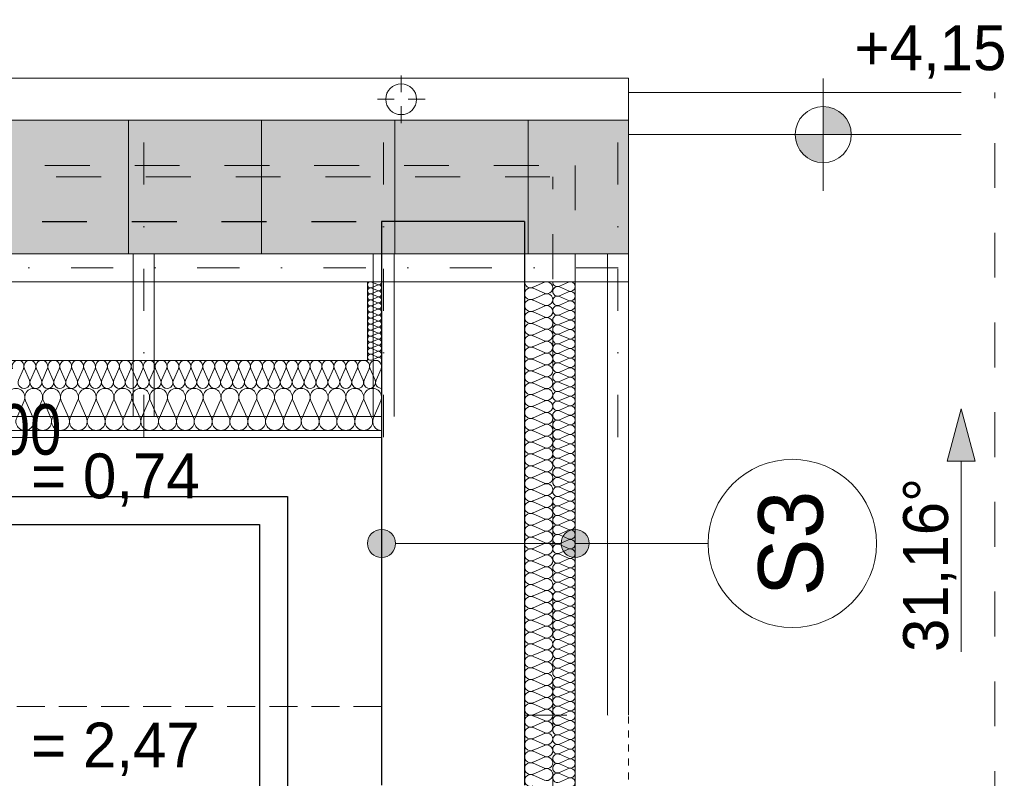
# Model space of a CAD drawing. Extents: x -440864 to -355682, y 13652 to 155872.
# Tile 163 of 179: x -416495 to -412985, y 103269 to 105975. Entities that reach past the tile are written whole.
import ezdxf
from ezdxf.lldxf.tags import DXFTag

# ---------------------------------------------------------------- set-up
doc = ezdxf.new("R2010")
doc.units = 0
doc.header["$MEASUREMENT"] = 0
for name, pattern in [('Dot & Dashed', [450, 150, -150, 0, -150]), ('Hidden Line', [50, 25, -25]), ('Krawędzie ukryte', [150, 100, -50]), ('Przerywana', [320, 160, -160])]:
    doc.linetypes.add(name, pattern=pattern)
for name, color, linetype in [('#podkład', 252, 'Continuous'), ('Arch ocieplenie', 252, 'Continuous'), ('Arch opisy', 252, 'Continuous'), ('INWENT DACH', 252, 'Continuous'), ('Inwent Izolacje', 252, 'Continuous'), ('INWENT RZĘDNE', 252, 'Continuous'), ('IS_Powrót', 5, 'DASH'), ('IS_Text_Armatury_Therm', 7, 'Continuous'), ('IS_Zasilanie', 1, 'SOLID')]:
    doc.layers.add(name, color=color, linetype=linetype)
for name, color, linetype, lineweight in [('0_Nr_Pióra__21', 252, 'Continuous', 9), ('Arch dachowki_Nr_Pióra__81', 252, 'Continuous', 9), ('Arch ocieplenie_Nr_Pióra__44', 252, 'Continuous', 13), ('Arch opisy_Nr_Pióra__1', 252, 'Continuous', 25), ('Arch opisy_Nr_Pióra__21', 252, 'Continuous', 9), ('Arch wykończenie_Nr_Pióra__3', 252, 'Continuous', 18), ('Arch wykończenie_Nr_Pióra__4', 252, 'Continuous', 13), ('arch wypelnienia_Nr_Pióra__2', 252, 'Continuous', 13), ('INWENT DACH_Nr_Pióra__21', 252, 'Continuous', 9), ('Inwent Izolacje_Nr_Pióra__44', 252, 'Continuous', 13), ('INWENT KONST. DREWNIANA_Nr_Pióra__2', 252, 'Continuous', 13), ('INWENT KONST. DREWNIANA_Nr_Pióra__21', 252, 'Continuous', 9), ('INWENT OPISY_Nr_Pióra__21', 252, 'Continuous', 9), ('INWENT RURY SPUSTOWE_Nr_Pióra__21', 252, 'Continuous', 9), ('INWENT RZĘDNE_Nr_Pióra__21', 252, 'Continuous', 9), ('INWENT WYMIARY_Nr_Pióra__21', 252, 'Continuous', 9), ('INWENT.ŚCIANY_Nr_Pióra__1', 252, 'Continuous', 25), ('INWENT.ŚCIANY_Nr_Pióra__2', 252, 'Continuous', 13), ('INWENT.ŚCIANY_Nr_Pióra__21', 252, 'Continuous', 9), ('Istniejące stropy_Nr_Pióra__5', 252, 'Continuous', 13)]:
    doc.layers.add(name, color=color, linetype=linetype, lineweight=lineweight)
doc.styles.add('GENERATED_STYLE_2', font='txt')
doc.styles.add('GENERATED_STYLE_5', font='txt')
doc.styles.get("Standard").update_dxf_attribs({"font": 'arial.ttf', "width": 0.8, "bigfont": 'BIGFONT.SHX'})
tags = doc.linetypes.add('DASH', pattern=[15, 10, -5]).pattern_tags.tags
tags[6:7] = [DXFTag(74, 4), DXFTag(75, 0), DXFTag(340, '0'), DXFTag(46, 0.0), DXFTag(50, 0.0), DXFTag(44, 0.0), DXFTag(45, 0.0)]
tags[4:5] = [DXFTag(74, 4), DXFTag(75, 0), DXFTag(340, '0'), DXFTag(46, 0.0), DXFTag(50, 0.0), DXFTag(44, 0.0), DXFTag(45, 0.0)]
tags = doc.linetypes.add('SOLID', pattern=[10, 10, 0]).pattern_tags.tags
tags[6:7] = [DXFTag(74, 4), DXFTag(75, 0), DXFTag(340, '0'), DXFTag(46, 0.0), DXFTag(50, 0.0), DXFTag(44, 0.0), DXFTag(45, 0.0)]
tags[4:5] = [DXFTag(74, 4), DXFTag(75, 0), DXFTag(340, '0'), DXFTag(46, 0.0), DXFTag(50, 0.0), DXFTag(44, 0.0), DXFTag(45, 0.0)]

# ---------------------------------------------------------------- blocks, each defined once
blk = doc.blocks.new('Izolacja cieplna 14_215', base_point=(-414694.9, 106877.6))
at = {"layer": 'Arch ocieplenie_Nr_Pióra__44', "linetype": 'Continuous'}
for p, q in [((-414624.7, 106875.8), (-414665.1, 106858.2)), ((-414665.1, 106854.7), (-414624.7, 106837)), ((-414624.7, 106833.5), (-414665.1, 106815.9)), ((-414665.1, 106812.3), (-414624.7, 106794.7)), ((-414624.7, 106791.1), (-414665.1, 106773.5)), ((-414665.1, 106770), (-414624.7, 106752.3)), ((-414624.7, 106748.8), (-414665.1, 106731.2)), ((-414665.1, 106727.6), (-414624.7, 106710)), ((-414624.7, 106706.4), (-414665.1, 106688.8)), ((-414665.1, 106685.3), (-414624.7, 106667.7)), ((-414624.7, 106664.1), (-414665.1, 106646.5)), ((-414665.1, 106642.9), (-414624.7, 106625.3)), ((-414624.7, 106621.8), (-414665.1, 106604.1)), ((-414665.1, 106600.6), (-414624.7, 106583)), ((-414624.7, 106579.4), (-414665.1, 106561.8)), ((-414665.1, 106558.2), (-414624.7, 106540.6)), ((-414624.7, 106537.1), (-414665.1, 106519.4)), ((-414665.1, 106515.9), (-414624.7, 106498.3)), ((-414624.7, 106494.7), (-414665.1, 106477.1)), ((-414665.1, 106473.5), (-414624.7, 106455.9)), ((-414624.7, 106452.4), (-414665.1, 106434.7)), ((-414665.1, 106431.2), (-414624.7, 106413.6)), ((-414624.7, 106410), (-414665.1, 106392.4)), ((-414665.1, 106388.8), (-414624.7, 106371.2)), ((-414624.7, 106367.7), (-414665.1, 106350.1)), ((-414665.1, 106346.5), (-414624.7, 106328.9)), ((-414624.7, 106325.3), (-414665.1, 106307.7)), ((-414665.1, 106304.1), (-414624.7, 106286.5)), ((-414624.7, 106283), (-414665.1, 106265.4)), ((-414665.1, 106261.8), (-414624.7, 106244.2)), ((-414624.7, 106240.6), (-414665.1, 106223)), ((-414665.1, 106219.5), (-414624.7, 106201.8)), ((-414624.7, 106198.3), (-414665.1, 106180.7)), ((-414665.1, 106177.1), (-414624.7, 106159.5)), ((-414624.7, 106155.9), (-414665.1, 106138.3)), ((-414665.1, 106134.8), (-414624.7, 106117.1)), ((-414624.7, 106113.6), (-414665.1, 106096)), ((-414665.1, 106092.4), (-414624.7, 106074.8)), ((-414624.7, 106071.2), (-414665.1, 106053.6)), ((-414665.1, 106050.1), (-414624.7, 106032.5)), ((-414624.7, 106028.9), (-414665.1, 106011.3)), ((-414665.1, 106007.7), (-414624.7, 105990.1)), ((-414624.7, 105986.5), (-414665.1, 105968.9)), ((-414665.1, 105965.4), (-414624.7, 105947.8)), ((-414624.7, 105944.2), (-414665.1, 105926.6)), ((-414665.1, 105923), (-414624.7, 105905.4)), ((-414624.7, 105901.9), (-414665.1, 105884.2)), ((-414665.1, 105880.7), (-414624.7, 105863.1)), ((-414624.7, 105859.5), (-414665.1, 105841.9)), ((-414665.1, 105838.3), (-414624.7, 105820.7)), ((-414624.7, 105817.2), (-414665.1, 105799.5)), ((-414665.1, 105796), (-414624.7, 105778.4)), ((-414624.7, 105774.8), (-414665.1, 105757.2)), ((-414665.1, 105753.6), (-414624.7, 105736)), ((-414624.7, 105732.5), (-414665.1, 105714.8)), ((-414665.1, 105711.3), (-414624.7, 105693.7)), ((-414624.7, 105690.1), (-414665.1, 105672.5)), ((-414665.1, 105668.9), (-414624.7, 105651.3)), ((-414624.7, 105647.8), (-414665.1, 105630.2)), ((-414665.1, 105626.6), (-414624.7, 105609)), ((-414624.7, 105605.4), (-414665.1, 105587.8)), ((-414665.1, 105584.3), (-414624.7, 105566.6)), ((-414624.7, 105563.1), (-414665.1, 105545.5)), ((-414665.1, 105541.9), (-414624.7, 105524.3)), ((-414624.7, 105520.7), (-414665.1, 105503.1)), ((-414665.1, 105499.6), (-414624.7, 105481.9)), ((-414624.7, 105478.4), (-414665.1, 105460.8)), ((-414665.1, 105457.2), (-414624.7, 105439.6)), ((-414624.7, 105436), (-414665.1, 105418.4)), ((-414665.1, 105414.9), (-414624.7, 105397.2)), ((-414624.7, 105393.7), (-414665.1, 105376.1)), ((-414665.1, 105372.5), (-414624.7, 105354.9)), ((-414624.7, 105351.3), (-414665.1, 105333.7)), ((-414665.1, 105330.2), (-414624.7, 105312.6)), ((-414624.7, 105309), (-414665.1, 105291.4)), ((-414665.1, 105287.8), (-414624.7, 105270.2)), ((-414624.7, 105266.6), (-414665.1, 105249)), ((-414665.1, 105245.5), (-414624.7, 105227.9)), ((-414624.7, 105224.3), (-414665.1, 105206.7)), ((-414665.1, 105203.1), (-414624.7, 105185.5)), ((-414624.7, 105182), (-414665.1, 105164.3)), ((-414665.1, 105160.8), (-414624.7, 105143.2)), ((-414624.7, 105139.6), (-414665.1, 105122)), ((-414665.1, 105118.4), (-414624.7, 105100.8))]:
    blk.add_line(p, q, dxfattribs=at)
for centre, start_param, end_param in [((-414673.7, 106877.6), 3.141593, 5.125182), ((-414616.2, 106856.4), 4.299595, 8.266775), ((-414673.7, 106835.3), 1.158004, 5.125183), ((-414616.2, 106814.1), 4.299595, 8.266775), ((-414673.7, 106792.9), 1.158004, 5.125183), ((-414673.7, 106750.6), 1.158004, 5.125183), ((-414616.2, 106771.7), 4.299595, 8.266775), ((-414673.7, 106708.2), 1.158004, 5.125183), ((-414616.2, 106729.4), 4.299595, 8.266775), ((-414616.2, 106687.1), 4.299595, 8.266775), ((-414673.7, 106665.9), 1.158004, 5.125183), ((-414616.2, 106644.7), 4.299595, 8.266775), ((-414673.7, 106623.5), 1.158004, 5.125183), ((-414616.2, 106602.4), 4.299595, 8.266775), ((-414673.7, 106581.2), 1.158004, 5.125183), ((-414673.7, 106538.8), 1.158004, 5.125183), ((-414616.2, 106560), 4.299595, 8.266775), ((-414673.7, 106496.5), 1.158004, 5.125183), ((-414616.2, 106517.7), 4.299595, 8.266775), ((-414616.2, 106475.3), 4.299595, 8.266775), ((-414673.7, 106454.1), 1.158004, 5.125183), ((-414616.2, 106433), 4.299595, 8.266775), ((-414673.7, 106411.8), 1.158004, 5.125183), ((-414616.2, 106390.6), 4.299595, 8.266775), ((-414673.7, 106369.4), 1.158004, 5.125183), ((-414673.7, 106327.1), 1.158004, 5.125183), ((-414616.2, 106348.3), 4.299595, 8.266775), ((-414673.7, 106284.8), 1.158004, 5.125183), ((-414616.2, 106305.9), 4.299595, 8.266775), ((-414616.2, 106263.6), 4.299595, 8.266775), ((-414673.7, 106242.4), 1.158004, 5.125183), ((-414616.2, 106221.2), 4.299595, 8.266775), ((-414673.7, 106200.1), 1.158004, 5.125183), ((-414616.2, 106178.9), 4.299595, 8.266775), ((-414673.7, 106157.7), 1.158004, 5.125183), ((-414673.7, 106115.4), 1.158004, 5.125183), ((-414616.2, 106136.5), 4.299595, 8.266775), ((-414673.7, 106073), 1.158004, 5.125183), ((-414616.2, 106094.2), 4.299595, 8.266775), ((-414616.2, 106051.8), 4.299595, 8.266775), ((-414673.7, 106030.7), 1.158004, 5.125183), ((-414616.2, 106009.5), 4.299595, 8.266775), ((-414673.7, 105988.3), 1.158004, 5.125183), ((-414616.2, 105967.2), 4.299595, 8.266775), ((-414673.7, 105946), 1.158004, 5.125183), ((-414673.7, 105903.6), 1.158004, 5.125183), ((-414616.2, 105924.8), 4.299595, 8.266775), ((-414616.2, 105882.5), 4.299595, 8.266775), ((-414673.7, 105861.3), 1.158004, 5.125183), ((-414616.2, 105840.1), 4.299595, 8.266775), ((-414673.7, 105818.9), 1.158004, 5.125183), ((-414616.2, 105797.8), 4.299595, 8.266775), ((-414673.7, 105776.6), 1.158004, 5.125183), ((-414673.7, 105734.2), 1.158004, 5.125183), ((-414616.2, 105755.4), 4.299595, 8.266775), ((-414673.7, 105691.9), 1.158004, 5.125183), ((-414616.2, 105713.1), 4.299595, 8.266775), ((-414616.2, 105670.7), 4.299595, 8.266775), ((-414673.7, 105649.6), 1.158004, 5.125183), ((-414616.2, 105628.4), 4.299595, 8.266775), ((-414673.7, 105607.2), 1.158004, 5.125183), ((-414616.2, 105586), 4.299595, 8.266775), ((-414673.7, 105564.9), 1.158004, 5.125183), ((-414673.7, 105522.5), 1.158004, 5.125183), ((-414616.2, 105543.7), 4.299595, 8.266775), ((-414673.7, 105480.2), 1.158004, 5.125183), ((-414616.2, 105501.3), 4.299595, 8.266775), ((-414616.2, 105459), 4.299595, 8.266775), ((-414673.7, 105437.8), 1.158004, 5.125183), ((-414616.2, 105416.6), 4.299595, 8.266775), ((-414673.7, 105395.5), 1.158004, 5.125183), ((-414616.2, 105374.3), 4.299595, 8.266775), ((-414673.7, 105353.1), 1.158004, 5.125183), ((-414673.7, 105310.8), 1.158004, 5.125183), ((-414616.2, 105331.9), 4.299595, 8.266775), ((-414673.7, 105268.4), 1.158004, 5.125183), ((-414616.2, 105289.6), 4.299595, 8.266775), ((-414616.2, 105247.3), 4.299595, 8.266775), ((-414673.7, 105226.1), 1.158004, 5.125183), ((-414616.2, 105204.9), 4.299595, 8.266775), ((-414673.7, 105183.7), 1.158004, 5.125183), ((-414616.2, 105162.6), 4.299595, 8.266775), ((-414673.7, 105141.4), 1.158004, 5.125183), ((-414673.7, 105099), 1.158004, 5.125183), ((-414616.2, 105120.2), 4.299595, 8.266775)]:
    blk.add_ellipse(centre, major_axis=(21.3, 0), ratio=0.995564, start_param=start_param, end_param=end_param, dxfattribs=at)
blk = doc.blocks.new('Izolacja cieplna 14_216', base_point=(-414594.9, 106877.6))
at = {"layer": 'Arch ocieplenie_Nr_Pióra__44', "linetype": 'Continuous'}
for p, q in [((-414538.8, 106876.2), (-414571.1, 106862)), ((-414571.1, 106859.2), (-414538.8, 106845)), ((-414538.8, 106842.2), (-414571.1, 106828)), ((-414571.1, 106825.2), (-414538.8, 106811)), ((-414538.8, 106808.1), (-414571.1, 106794)), ((-414571.1, 106791.1), (-414538.8, 106777)), ((-414538.8, 106774.1), (-414571.1, 106760)), ((-414571.1, 106757.1), (-414538.8, 106743)), ((-414538.8, 106740.1), (-414571.1, 106726)), ((-414571.1, 106723.1), (-414538.8, 106709)), ((-414538.8, 106706.1), (-414571.1, 106691.9)), ((-414571.1, 106689.1), (-414538.8, 106674.9)), ((-414538.8, 106672.1), (-414571.1, 106657.9)), ((-414571.1, 106655.1), (-414538.8, 106640.9)), ((-414538.8, 106638.1), (-414571.1, 106623.9)), ((-414571.1, 106621.1), (-414538.8, 106606.9)), ((-414538.8, 106604.1), (-414571.1, 106589.9)), ((-414571.1, 106587), (-414538.8, 106572.9)), ((-414538.8, 106570), (-414571.1, 106555.9)), ((-414571.1, 106553), (-414538.8, 106538.9)), ((-414538.8, 106536), (-414571.1, 106521.9)), ((-414571.1, 106519), (-414538.8, 106504.9)), ((-414538.8, 106502), (-414571.1, 106487.9)), ((-414571.1, 106485), (-414538.8, 106470.8)), ((-414538.8, 106468), (-414571.1, 106453.8)), ((-414571.1, 106451), (-414538.8, 106436.8)), ((-414538.8, 106434), (-414571.1, 106419.8)), ((-414571.1, 106417), (-414538.8, 106402.8)), ((-414538.8, 106400), (-414571.1, 106385.8)), ((-414571.1, 106382.9), (-414538.8, 106368.8)), ((-414538.8, 106365.9), (-414571.1, 106351.8)), ((-414571.1, 106348.9), (-414538.8, 106334.8)), ((-414538.8, 106331.9), (-414571.1, 106317.8)), ((-414571.1, 106314.9), (-414538.8, 106300.8)), ((-414538.8, 106297.9), (-414571.1, 106283.8)), ((-414571.1, 106280.9), (-414538.8, 106266.7)), ((-414538.8, 106263.9), (-414571.1, 106249.7)), ((-414571.1, 106246.9), (-414538.8, 106232.7)), ((-414538.8, 106229.9), (-414571.1, 106215.7)), ((-414571.1, 106212.9), (-414538.8, 106198.7)), ((-414538.8, 106195.9), (-414571.1, 106181.7)), ((-414571.1, 106178.8), (-414538.8, 106164.7)), ((-414538.8, 106161.8), (-414571.1, 106147.7)), ((-414571.1, 106144.8), (-414538.8, 106130.7)), ((-414538.8, 106127.8), (-414571.1, 106113.7)), ((-414571.1, 106110.8), (-414538.8, 106096.7)), ((-414538.8, 106093.8), (-414571.1, 106079.7)), ((-414571.1, 106076.8), (-414538.8, 106062.6)), ((-414538.8, 106059.8), (-414571.1, 106045.6)), ((-414571.1, 106042.8), (-414538.8, 106028.6)), ((-414538.8, 106025.8), (-414571.1, 106011.6)), ((-414571.1, 106008.8), (-414538.8, 105994.6)), ((-414538.8, 105991.8), (-414571.1, 105977.6)), ((-414571.1, 105974.7), (-414538.8, 105960.6)), ((-414538.8, 105957.7), (-414571.1, 105943.6)), ((-414571.1, 105940.7), (-414538.8, 105926.6)), ((-414538.8, 105923.7), (-414571.1, 105909.6)), ((-414571.1, 105906.7), (-414538.8, 105892.6)), ((-414538.8, 105889.7), (-414571.1, 105875.6)), ((-414571.1, 105872.7), (-414538.8, 105858.5)), ((-414538.8, 105855.7), (-414571.1, 105841.5)), ((-414571.1, 105838.7), (-414538.8, 105824.5)), ((-414538.8, 105821.7), (-414571.1, 105807.5)), ((-414571.1, 105804.7), (-414538.8, 105790.5)), ((-414538.8, 105787.7), (-414571.1, 105773.5)), ((-414571.1, 105770.7), (-414538.8, 105756.5)), ((-414538.8, 105753.6), (-414571.1, 105739.5)), ((-414571.1, 105736.6), (-414538.8, 105722.5)), ((-414538.8, 105719.6), (-414571.1, 105705.5)), ((-414571.1, 105702.6), (-414538.8, 105688.5)), ((-414538.8, 105685.6), (-414571.1, 105671.5)), ((-414571.1, 105668.6), (-414538.8, 105654.5)), ((-414538.8, 105651.6), (-414571.1, 105637.4)), ((-414571.1, 105634.6), (-414538.8, 105620.4)), ((-414538.8, 105617.6), (-414571.1, 105603.4)), ((-414571.1, 105600.6), (-414538.8, 105586.4)), ((-414538.8, 105583.6), (-414571.1, 105569.4)), ((-414571.1, 105566.6), (-414538.8, 105552.4)), ((-414538.8, 105549.5), (-414571.1, 105535.4)), ((-414571.1, 105532.5), (-414538.8, 105518.4)), ((-414538.8, 105515.5), (-414571.1, 105501.4)), ((-414571.1, 105498.5), (-414538.8, 105484.4)), ((-414538.8, 105481.5), (-414571.1, 105467.4)), ((-414571.1, 105464.5), (-414538.8, 105450.4)), ((-414538.8, 105447.5), (-414571.1, 105433.3)), ((-414571.1, 105430.5), (-414538.8, 105416.3)), ((-414538.8, 105413.5), (-414571.1, 105399.3)), ((-414571.1, 105396.5), (-414538.8, 105382.3)), ((-414538.8, 105379.5), (-414571.1, 105365.3)), ((-414571.1, 105362.5), (-414538.8, 105348.3)), ((-414538.8, 105345.4), (-414571.1, 105331.3)), ((-414571.1, 105328.4), (-414538.8, 105314.3)), ((-414538.8, 105311.4), (-414571.1, 105297.3)), ((-414571.1, 105294.4), (-414538.8, 105280.3)), ((-414538.8, 105277.4), (-414571.1, 105263.3)), ((-414571.1, 105260.4), (-414538.8, 105246.3)), ((-414538.8, 105243.4), (-414571.1, 105229.2)), ((-414571.1, 105226.4), (-414538.8, 105212.2)), ((-414538.8, 105209.4), (-414571.1, 105195.2)), ((-414571.1, 105192.4), (-414538.8, 105178.2)), ((-414538.8, 105175.4), (-414571.1, 105161.2)), ((-414571.1, 105158.4), (-414538.8, 105144.2)), ((-414538.8, 105141.3), (-414571.1, 105127.2)), ((-414571.1, 105124.3), (-414538.8, 105110.2)), ((-414538.8, 105107.3), (-414571.1, 105093.2))]:
    blk.add_line(p, q, dxfattribs=at)
for centre, start_param, end_param in [((-414577.9, 106877.6), 3.141593, 5.125182), ((-414532, 106860.6), 4.299595, 8.266775), ((-414577.9, 106843.6), 1.158004, 5.125183), ((-414532, 106826.6), 4.299595, 8.266775), ((-414577.9, 106809.6), 1.158004, 5.125183), ((-414532, 106792.6), 4.299595, 8.266775), ((-414577.9, 106775.6), 1.158004, 5.125183), ((-414532, 106758.6), 4.299595, 8.266775), ((-414577.9, 106741.5), 1.158004, 5.125183), ((-414532, 106724.5), 4.299595, 8.266775), ((-414577.9, 106707.5), 1.158004, 5.125183), ((-414577.9, 106673.5), 1.158004, 5.125183), ((-414532, 106690.5), 4.299595, 8.266775), ((-414577.9, 106639.5), 1.158004, 5.125183), ((-414532, 106656.5), 4.299595, 8.266775), ((-414577.9, 106605.5), 1.158004, 5.125183), ((-414532, 106622.5), 4.299595, 8.266775), ((-414577.9, 106571.5), 1.158004, 5.125183), ((-414532, 106588.5), 4.299595, 8.266775), ((-414577.9, 106537.4), 1.158004, 5.125183), ((-414532, 106554.5), 4.299595, 8.266775), ((-414577.9, 106503.4), 1.158004, 5.125183), ((-414532, 106520.4), 4.299595, 8.266775), ((-414577.9, 106469.4), 1.158004, 5.125183), ((-414532, 106486.4), 4.299595, 8.266775), ((-414577.9, 106435.4), 1.158004, 5.125183), ((-414532, 106452.4), 4.299595, 8.266775), ((-414577.9, 106401.4), 1.158004, 5.125183), ((-414532, 106418.4), 4.299595, 8.266775), ((-414577.9, 106367.4), 1.158004, 5.125183), ((-414532, 106384.4), 4.299595, 8.266775), ((-414577.9, 106333.3), 1.158004, 5.125183), ((-414532, 106350.4), 4.299595, 8.266775), ((-414577.9, 106299.3), 1.158004, 5.125183), ((-414532, 106316.3), 4.299595, 8.266775), ((-414577.9, 106265.3), 1.158004, 5.125183), ((-414532, 106282.3), 4.299595, 8.266775), ((-414577.9, 106231.3), 1.158004, 5.125183), ((-414532, 106248.3), 4.299595, 8.266775), ((-414577.9, 106197.3), 1.158004, 5.125183), ((-414532, 106214.3), 4.299595, 8.266775), ((-414577.9, 106163.3), 1.158004, 5.125183), ((-414532, 106180.3), 4.299595, 8.266775), ((-414577.9, 106129.3), 1.158004, 5.125183), ((-414532, 106146.3), 4.299595, 8.266775), ((-414532, 106112.2), 4.299595, 8.266775), ((-414577.9, 106095.2), 1.158004, 5.125183), ((-414532, 106078.2), 4.299595, 8.266775), ((-414577.9, 106061.2), 1.158004, 5.125183), ((-414532, 106044.2), 4.299595, 8.266775), ((-414577.9, 106027.2), 1.158004, 5.125183), ((-414532, 106010.2), 4.299595, 8.266775), ((-414577.9, 105993.2), 1.158004, 5.125183), ((-414532, 105976.2), 4.299595, 8.266775), ((-414577.9, 105959.2), 1.158004, 5.125183), ((-414532, 105942.2), 4.299595, 8.266775), ((-414577.9, 105925.2), 1.158004, 5.125183), ((-414532, 105908.1), 4.299595, 8.266775), ((-414577.9, 105891.1), 1.158004, 5.125183), ((-414532, 105874.1), 4.299595, 8.266775), ((-414577.9, 105857.1), 1.158004, 5.125183), ((-414532, 105840.1), 4.299595, 8.266775), ((-414577.9, 105823.1), 1.158004, 5.125183), ((-414532, 105806.1), 4.299595, 8.266775), ((-414577.9, 105789.1), 1.158004, 5.125183), ((-414532, 105772.1), 4.299595, 8.266775), ((-414577.9, 105755.1), 1.158004, 5.125183), ((-414532, 105738.1), 4.299595, 8.266775), ((-414577.9, 105721.1), 1.158004, 5.125183), ((-414532, 105704), 4.299595, 8.266775), ((-414577.9, 105687), 1.158004, 5.125183), ((-414532, 105670), 4.299595, 8.266775), ((-414577.9, 105653), 1.158004, 5.125183), ((-414532, 105636), 4.299595, 8.266775), ((-414577.9, 105619), 1.158004, 5.125183), ((-414532, 105602), 4.299595, 8.266775), ((-414577.9, 105585), 1.158004, 5.125183), ((-414577.9, 105551), 1.158004, 5.125183), ((-414532, 105568), 4.299595, 8.266775), ((-414577.9, 105517), 1.158004, 5.125183), ((-414532, 105534), 4.299595, 8.266775), ((-414577.9, 105482.9), 1.158004, 5.125183), ((-414532, 105499.9), 4.299595, 8.266775), ((-414577.9, 105448.9), 1.158004, 5.125183), ((-414532, 105465.9), 4.299595, 8.266775), ((-414577.9, 105414.9), 1.158004, 5.125183), ((-414532, 105431.9), 4.299595, 8.266775), ((-414577.9, 105380.9), 1.158004, 5.125183), ((-414532, 105397.9), 4.299595, 8.266775), ((-414577.9, 105346.9), 1.158004, 5.125183), ((-414532, 105363.9), 4.299595, 8.266775), ((-414577.9, 105312.9), 1.158004, 5.125183), ((-414532, 105329.9), 4.299595, 8.266775), ((-414577.9, 105278.8), 1.158004, 5.125183), ((-414532, 105295.8), 4.299595, 8.266775), ((-414577.9, 105244.8), 1.158004, 5.125183), ((-414532, 105261.8), 4.299595, 8.266775), ((-414577.9, 105210.8), 1.158004, 5.125183), ((-414532, 105227.8), 4.299595, 8.266775), ((-414577.9, 105176.8), 1.158004, 5.125183), ((-414532, 105193.8), 4.299595, 8.266775), ((-414577.9, 105142.8), 1.158004, 5.125183), ((-414532, 105159.8), 4.299595, 8.266775), ((-414577.9, 105108.8), 1.158004, 5.125183), ((-414532, 105125.8), 4.299595, 8.266775), ((-414532, 105091.8), 4.299595, 8.266775)]:
    blk.add_ellipse(centre, major_axis=(17, 0), ratio=0.999637, start_param=start_param, end_param=end_param, dxfattribs=at)
blk = doc.blocks.new('Izolacja cieplna 14_219', base_point=(-419654.9, 106347.6))
at = {"layer": 'Arch ocieplenie_Nr_Pióra__44', "linetype": 'Continuous'}
for p, q in [((-416505.5, 106392.3), (-416479, 106452.9)), ((-416473.7, 106452.9), (-416447.3, 106392.3)), ((-416441.9, 106392.3), (-416415.5, 106452.9)), ((-416410.1, 106452.9), (-416383.7, 106392.3)), ((-416378.3, 106392.3), (-416351.9, 106452.9)), ((-416346.6, 106452.9), (-416320.1, 106392.3)), ((-416314.8, 106392.3), (-416288.3, 106452.9)), ((-416283, 106452.9), (-416256.5, 106392.3)), ((-416251.2, 106392.3), (-416224.8, 106452.9)), ((-416219.4, 106452.9), (-416193, 106392.3)), ((-416187.6, 106392.3), (-416161.2, 106452.9)), ((-416155.8, 106452.9), (-416129.4, 106392.3)), ((-416124.1, 106392.3), (-416097.6, 106452.9)), ((-416092.3, 106452.9), (-416065.8, 106392.3)), ((-416060.5, 106392.3), (-416034, 106452.9)), ((-416028.7, 106452.9), (-416002.3, 106392.3)), ((-415996.9, 106392.3), (-415970.5, 106452.9)), ((-415965.1, 106452.9), (-415938.7, 106392.3)), ((-415933.3, 106392.3), (-415906.9, 106452.9)), ((-415901.6, 106452.9), (-415875.1, 106392.3)), ((-415869.8, 106392.3), (-415843.3, 106452.9)), ((-415838, 106452.9), (-415811.5, 106392.3)), ((-415806.2, 106392.3), (-415779.8, 106452.9)), ((-415774.4, 106452.9), (-415748, 106392.3)), ((-415742.6, 106392.3), (-415716.2, 106452.9)), ((-415710.8, 106452.9), (-415684.4, 106392.3)), ((-415679.1, 106392.3), (-415652.6, 106452.9)), ((-415647.3, 106452.9), (-415620.8, 106392.3)), ((-415615.5, 106392.3), (-415589, 106452.9)), ((-415583.7, 106452.9), (-415557.3, 106392.3)), ((-415551.9, 106392.3), (-415525.5, 106452.9)), ((-415520.1, 106452.9), (-415493.7, 106392.3)), ((-415488.3, 106392.3), (-415461.9, 106452.9)), ((-415456.6, 106452.9), (-415430.1, 106392.3)), ((-415424.8, 106392.3), (-415398.3, 106452.9)), ((-415393, 106452.9), (-415366.5, 106392.3)), ((-415361.2, 106392.3), (-415334.8, 106452.9)), ((-415329.4, 106452.9), (-415303, 106392.3)), ((-415297.6, 106392.3), (-415271.2, 106452.9)), ((-415265.8, 106452.9), (-415239.4, 106392.3)), ((-415234.1, 106392.3), (-415207.6, 106452.9))]:
    blk.add_line(p, q, dxfattribs=at)
for centre, start_param, end_param in [((-416508.2, 106465.7), 4.299595, 8.266775), ((-416444.6, 106465.7), 4.299595, 8.266775), ((-416381, 106465.7), 4.299595, 8.266775), ((-416317.4, 106465.7), 4.299595, 8.266775), ((-416253.9, 106465.7), 4.299595, 8.266775), ((-416190.3, 106465.7), 4.299595, 8.266775), ((-416126.7, 106465.7), 4.299595, 8.266775), ((-416063.2, 106465.7), 4.299595, 8.266775), ((-415999.6, 106465.7), 4.299595, 8.266775), ((-415936, 106465.7), 4.299595, 8.266775), ((-415872.4, 106465.7), 4.299595, 8.266775), ((-415808.9, 106465.7), 4.299595, 8.266775), ((-415745.3, 106465.7), 4.299595, 8.266775), ((-415681.7, 106465.7), 4.299595, 8.266775), ((-415618.2, 106465.7), 4.299595, 8.266775), ((-415554.6, 106465.7), 4.299595, 8.266775), ((-415491, 106465.7), 4.299595, 8.266775), ((-415427.4, 106465.7), 4.299595, 8.266775), ((-415363.9, 106465.7), 4.299595, 8.266775), ((-415300.3, 106465.7), 4.299595, 8.266775), ((-415236.7, 106465.7), 4.299595, 8.266775), ((-416476.4, 106379.5), 1.158004, 5.125183), ((-416412.8, 106379.5), 1.158004, 5.125183), ((-416349.2, 106379.5), 1.158004, 5.125183), ((-416285.7, 106379.5), 1.158004, 5.125183), ((-416222.1, 106379.5), 1.158004, 5.125183), ((-416158.5, 106379.5), 1.158004, 5.125183), ((-416094.9, 106379.5), 1.158004, 5.125183), ((-416031.4, 106379.5), 1.158004, 5.125183), ((-415967.8, 106379.5), 1.158004, 5.125183), ((-415904.2, 106379.5), 1.158004, 5.125183), ((-415840.7, 106379.5), 1.158004, 5.125183), ((-415777.1, 106379.5), 1.158004, 5.125183), ((-415713.5, 106379.5), 1.158004, 5.125183), ((-415649.9, 106379.5), 1.158004, 5.125183), ((-415586.4, 106379.5), 1.158004, 5.125183), ((-415522.8, 106379.5), 1.158004, 5.125183), ((-415459.2, 106379.5), 1.158004, 5.125183), ((-415395.7, 106379.5), 1.158004, 5.125183), ((-415332.1, 106379.5), 1.158004, 5.125183), ((-415268.5, 106379.5), 1.158004, 5.125183), ((-415204.9, 106379.5), 1.158004, 3.141593)]:
    blk.add_ellipse(centre, major_axis=(0, 31.9), ratio=0.996364, start_param=start_param, end_param=end_param, dxfattribs=at)
blk = doc.blocks.new('Izolacja cieplna 14_220', base_point=(-421534.9, 106497.6))
at = {"layer": 'Arch ocieplenie_Nr_Pióra__44', "linetype": 'Continuous'}
for p, q in [((-416498.9, 106527.4), (-416481.2, 106567.8)), ((-416477.7, 106567.8), (-416460, 106527.4)), ((-416456.4, 106527.4), (-416438.7, 106567.8)), ((-416435.2, 106567.8), (-416417.5, 106527.4)), ((-416413.9, 106527.4), (-416396.3, 106567.8)), ((-416392.7, 106567.8), (-416375, 106527.4)), ((-416371.5, 106527.4), (-416353.8, 106567.8)), ((-416350.2, 106567.8), (-416332.5, 106527.4)), ((-416329, 106527.4), (-416311.3, 106567.8)), ((-416307.7, 106567.8), (-416290.1, 106527.4)), ((-416286.5, 106527.4), (-416268.8, 106567.8)), ((-416265.2, 106567.8), (-416247.6, 106527.4)), ((-416244, 106527.4), (-416226.3, 106567.8)), ((-416222.8, 106567.8), (-416205.1, 106527.4)), ((-416201.5, 106527.4), (-416183.8, 106567.8)), ((-416180.3, 106567.8), (-416162.6, 106527.4)), ((-416159, 106527.4), (-416141.4, 106567.8)), ((-416137.8, 106567.8), (-416120.1, 106527.4)), ((-416116.6, 106527.4), (-416098.9, 106567.8)), ((-416095.3, 106567.8), (-416077.6, 106527.4)), ((-416074.1, 106527.4), (-416056.4, 106567.8)), ((-416052.8, 106567.8), (-416035.2, 106527.4)), ((-416031.6, 106527.4), (-416013.9, 106567.8)), ((-416010.3, 106567.8), (-415992.7, 106527.4)), ((-415989.1, 106527.4), (-415971.4, 106567.8)), ((-415967.9, 106567.8), (-415950.2, 106527.4)), ((-415946.6, 106527.4), (-415928.9, 106567.8)), ((-415925.4, 106567.8), (-415907.7, 106527.4)), ((-415904.1, 106527.4), (-415886.5, 106567.8)), ((-415882.9, 106567.8), (-415865.2, 106527.4)), ((-415861.7, 106527.4), (-415844, 106567.8)), ((-415840.4, 106567.8), (-415822.7, 106527.4)), ((-415819.2, 106527.4), (-415801.5, 106567.8)), ((-415797.9, 106567.8), (-415780.3, 106527.4)), ((-415776.7, 106527.4), (-415759, 106567.8)), ((-415755.4, 106567.8), (-415737.8, 106527.4)), ((-415734.2, 106527.4), (-415716.5, 106567.8)), ((-415713, 106567.8), (-415695.3, 106527.4)), ((-415691.7, 106527.4), (-415674, 106567.8)), ((-415670.5, 106567.8), (-415652.8, 106527.4)), ((-415649.2, 106527.4), (-415631.6, 106567.8)), ((-415628, 106567.8), (-415610.3, 106527.4)), ((-415606.8, 106527.4), (-415589.1, 106567.8)), ((-415585.5, 106567.8), (-415567.8, 106527.4)), ((-415564.3, 106527.4), (-415546.6, 106567.8)), ((-415543, 106567.8), (-415525.4, 106527.4)), ((-415521.8, 106527.4), (-415504.1, 106567.8)), ((-415500.5, 106567.8), (-415482.9, 106527.4)), ((-415479.3, 106527.4), (-415461.6, 106567.8)), ((-415458.1, 106567.8), (-415440.4, 106527.4)), ((-415436.8, 106527.4), (-415419.1, 106567.8)), ((-415415.6, 106567.8), (-415397.9, 106527.4)), ((-415394.3, 106527.4), (-415376.7, 106567.8)), ((-415373.1, 106567.8), (-415355.4, 106527.4)), ((-415351.9, 106527.4), (-415334.2, 106567.8)), ((-415330.6, 106567.8), (-415312.9, 106527.4)), ((-415309.4, 106527.4), (-415291.7, 106567.8)), ((-415288.1, 106567.8), (-415270.5, 106527.4)), ((-415266.9, 106527.4), (-415249.2, 106567.8)), ((-415245.6, 106567.8), (-415228, 106527.4)), ((-415224.4, 106527.4), (-415206.7, 106567.8))]:
    blk.add_line(p, q, dxfattribs=at)
for centre, start_param, end_param in [((-416500.7, 106576.3), 4.299595, 8.266775), ((-416458.2, 106576.3), 4.299595, 8.266775), ((-416415.7, 106576.3), 4.299595, 8.266775), ((-416373.2, 106576.3), 4.299595, 8.266775), ((-416330.8, 106576.3), 4.299595, 8.266775), ((-416288.3, 106576.3), 4.299595, 8.266775), ((-416245.8, 106576.3), 4.299595, 8.266775), ((-416203.3, 106576.3), 4.299595, 8.266775), ((-416160.8, 106576.3), 4.299595, 8.266775), ((-416118.3, 106576.3), 4.299595, 8.266775), ((-416075.9, 106576.3), 4.299595, 8.266775), ((-416033.4, 106576.3), 4.299595, 8.266775), ((-415990.9, 106576.3), 4.299595, 8.266775), ((-415948.4, 106576.3), 4.299595, 8.266775), ((-415905.9, 106576.3), 4.299595, 8.266775), ((-415863.4, 106576.3), 4.299595, 8.266775), ((-415821, 106576.3), 4.299595, 8.266775), ((-415778.5, 106576.3), 4.299595, 8.266775), ((-415736, 106576.3), 4.299595, 8.266775), ((-415693.5, 106576.3), 4.299595, 8.266775), ((-415651, 106576.3), 4.299595, 8.266775), ((-415608.5, 106576.3), 4.299595, 8.266775), ((-415566.1, 106576.3), 4.299595, 8.266775), ((-415523.6, 106576.3), 4.299595, 8.266775), ((-415481.1, 106576.3), 4.299595, 8.266775), ((-415438.6, 106576.3), 4.299595, 8.266775), ((-415396.1, 106576.3), 4.299595, 8.266775), ((-415353.6, 106576.3), 4.299595, 8.266775), ((-415311.2, 106576.3), 4.299595, 8.266775), ((-415268.7, 106576.3), 4.299595, 8.266775), ((-415226.2, 106576.3), 4.299595, 8.266775), ((-416479.4, 106518.9), 1.158004, 5.125183), ((-416437, 106518.9), 1.158004, 5.125183), ((-416394.5, 106518.9), 1.158004, 5.125183), ((-416352, 106518.9), 1.158004, 5.125183), ((-416309.5, 106518.9), 1.158004, 5.125183), ((-416267, 106518.9), 1.158004, 5.125183), ((-416224.5, 106518.9), 1.158004, 5.125183), ((-416182.1, 106518.9), 1.158004, 5.125183), ((-416139.6, 106518.9), 1.158004, 5.125183), ((-416097.1, 106518.9), 1.158004, 5.125183), ((-416054.6, 106518.9), 1.158004, 5.125183), ((-416012.1, 106518.9), 1.158004, 5.125183), ((-415969.6, 106518.9), 1.158004, 5.125183), ((-415927.2, 106518.9), 1.158004, 5.125183), ((-415884.7, 106518.9), 1.158004, 5.125183), ((-415842.2, 106518.9), 1.158004, 5.125183), ((-415799.7, 106518.9), 1.158004, 5.125183), ((-415757.2, 106518.9), 1.158004, 5.125183), ((-415714.7, 106518.9), 1.158004, 5.125183), ((-415672.3, 106518.9), 1.158004, 5.125183), ((-415629.8, 106518.9), 1.158004, 5.125183), ((-415587.3, 106518.9), 1.158004, 5.125183), ((-415544.8, 106518.9), 1.158004, 5.125183), ((-415502.3, 106518.9), 1.158004, 5.125183), ((-415459.8, 106518.9), 1.158004, 5.125183), ((-415417.4, 106518.9), 1.158004, 5.125183), ((-415374.9, 106518.9), 1.158004, 5.125183), ((-415332.4, 106518.9), 1.158004, 5.125183), ((-415289.9, 106518.9), 1.158004, 5.125183), ((-415247.4, 106518.9), 1.158004, 5.125183), ((-415204.9, 106518.9), 1.158004, 3.141593)]:
    blk.add_ellipse(centre, major_axis=(0, 21.3), ratio=0.998768, start_param=start_param, end_param=end_param, dxfattribs=at)
blk = doc.blocks.new('Izolacja cieplna 14_356', base_point=(-415204.9, 106597.6))
at = {"layer": 'Inwent Izolacje_Nr_Pióra__44', "linetype": 'Continuous'}
for p, q in [((-415219.8, 106867.7), (-415240, 106876.7)), ((-415240, 106857), (-415219.8, 106865.9)), ((-415219.8, 106846.2), (-415240, 106855.2)), ((-415240, 106835.4), (-415219.8, 106844.4)), ((-415219.8, 106824.7), (-415240, 106833.6)), ((-415240, 106813.9), (-415219.8, 106822.9)), ((-415219.8, 106803.1), (-415240, 106812.1)), ((-415240, 106792.4), (-415219.8, 106801.3)), ((-415219.8, 106781.6), (-415240, 106790.6)), ((-415240, 106770.8), (-415219.8, 106779.8)), ((-415219.8, 106760.1), (-415240, 106769)), ((-415240, 106749.3), (-415219.8, 106758.2)), ((-415219.8, 106738.5), (-415240, 106747.5)), ((-415240, 106727.7), (-415219.8, 106736.7)), ((-415219.8, 106717), (-415240, 106725.9)), ((-415240, 106706.2), (-415219.8, 106715.2)), ((-415219.8, 106695.4), (-415240, 106704.4)), ((-415240, 106684.7), (-415219.8, 106693.6)), ((-415219.8, 106673.9), (-415240, 106682.9)), ((-415240, 106663.1), (-415219.8, 106672.1)), ((-415219.8, 106652.4), (-415240, 106661.3)), ((-415240, 106641.6), (-415219.8, 106650.6)), ((-415219.8, 106630.8), (-415240, 106639.8)), ((-415240, 106620.1), (-415219.8, 106629)), ((-415219.8, 106609.3), (-415240, 106618.2)), ((-415240, 106598.5), (-415219.8, 106607.5))]:
    blk.add_line(p, q, dxfattribs=at)
for centre, start_param, end_param in [((-415244.3, 106866.8), 5.870392, 9.837571), ((-415215.6, 106877.6), 2.7288, 4.712389), ((-415215.6, 106856.1), 2.7288, 6.695979), ((-415244.3, 106845.3), 5.870392, 9.837571), ((-415244.3, 106823.8), 5.870392, 9.837571), ((-415215.6, 106834.5), 2.7288, 6.695979), ((-415244.3, 106802.2), 5.870392, 9.837571), ((-415215.6, 106813), 2.7288, 6.695979), ((-415215.6, 106791.5), 2.7288, 6.695979), ((-415244.3, 106780.7), 5.870392, 9.837571), ((-415244.3, 106759.1), 5.870392, 9.837571), ((-415215.6, 106769.9), 2.7288, 6.695979), ((-415244.3, 106737.6), 5.870392, 9.837571), ((-415244.3, 106716.1), 5.870392, 9.837571), ((-415215.6, 106748.4), 2.7288, 6.695979), ((-415215.6, 106726.8), 2.7288, 6.695979), ((-415244.3, 106694.5), 5.870392, 9.837571), ((-415215.6, 106705.3), 2.7288, 6.695979), ((-415215.6, 106683.8), 2.7288, 6.695979), ((-415244.3, 106673), 5.870392, 9.837571), ((-415244.3, 106651.5), 5.870392, 9.837571), ((-415215.6, 106662.2), 2.7288, 6.695979), ((-415244.3, 106629.9), 5.870392, 9.837571), ((-415215.6, 106640.7), 2.7288, 6.695979), ((-415215.6, 106619.1), 2.7288, 6.695979), ((-415244.3, 106608.4), 5.870392, 9.837571), ((-415215.6, 106597.6), 4.712389, 6.695979)]:
    blk.add_ellipse(centre, major_axis=(0, 10.8), ratio=0.987432, start_param=start_param, end_param=end_param, dxfattribs=at)
blk = doc.blocks.new('Linia_27', base_point=(-413139.4, 105557.5))
at = {"layer": 'INWENT DACH_Nr_Pióra__21', "linetype": 'Continuous'}
blk.add_hatch(color=256, dxfattribs=at).paths.add_polyline_path([(-413139.4, 106424.8), (-413089.4, 106238.2), (-413189.4, 106238.2)], flags=0)
for p, q in [((-413139.4, 106424.8), (-413189.4, 106238.2)), ((-413139.4, 106424.8), (-413089.4, 106238.2)), ((-413089.4, 106238.2), (-413189.4, 106238.2)), ((-413139.4, 105557.5), (-413139.4, 106238.2))]:
    blk.add_line(p, q, dxfattribs=at)
blk = doc.blocks.new('Koty wysokościowe_36', base_point=(-413630.6, 107402.6))
at = {"layer": 'INWENT RZĘDNE_Nr_Pióra__21', "linetype": 'Continuous'}
for points in [[(-413630.6, 107402.6), (-413530.6, 107402.6), (-413538.2, 107440.9), (-413559.9, 107473.3), (-413592.4, 107495), (-413630.6, 107502.6)], [(-413630.6, 107402.6), (-413730.6, 107402.6), (-413723, 107364.3), (-413701.3, 107331.9), (-413668.9, 107310.2), (-413630.6, 107302.6)]]:
    blk.add_hatch(color=256, dxfattribs=at).paths.add_polyline_path(points, flags=0)
for p, q in [((-413630.6, 107202.6), (-413630.6, 107602.6)), ((-413830.6, 107402.6), (-413430.6, 107402.6))]:
    blk.add_line(p, q, dxfattribs=at)
blk.add_circle((-413630.6, 107402.6), 100, dxfattribs=at)
at = {"layer": 'INWENT RZĘDNE_Nr_Pióra__21', "insert": (-413518.9, 107602.6), "char_height": 160, "attachment_point": 7, "style": 'GENERATED_STYLE_2'}
blk.add_mtext('{+4,15}', dxfattribs=at)
blk = doc.blocks.new('Linia_156', base_point=(-414514.9, 105944.6))
at = {"layer": 'Arch opisy_Nr_Pióra__21', "linetype": 'Continuous'}
blk.add_line((-414514.9, 105944.6), (-414040.8, 105944.6), dxfattribs=at)
blk.add_circle((-413740.8, 105944.6), 300, dxfattribs=at)
blk = doc.blocks.new('Linia_157', base_point=(-415204.9, 105944.6))
at = {"layer": 'Arch opisy_Nr_Pióra__21', "linetype": 'Continuous'}
for points in [[(-415154.9, 105944.6), (-415158.8, 105963.8), (-415169.6, 105980), (-415185.8, 105990.8), (-415204.9, 105994.6), (-415224.1, 105990.8), (-415240.3, 105980), (-415251.1, 105963.8), (-415254.9, 105944.6), (-415251.1, 105925.5), (-415240.3, 105909.3), (-415224.1, 105898.4), (-415204.9, 105894.6), (-415185.8, 105898.4), (-415169.6, 105909.3), (-415158.8, 105925.5)], [(-414464.9, 105944.6), (-414468.8, 105963.8), (-414479.6, 105980), (-414495.8, 105990.8), (-414514.9, 105994.6), (-414534.1, 105990.8), (-414550.3, 105980), (-414561.1, 105963.8), (-414564.9, 105944.6), (-414561.1, 105925.5), (-414550.3, 105909.3), (-414534.1, 105898.4), (-414514.9, 105894.6), (-414495.8, 105898.4), (-414479.6, 105909.3), (-414468.8, 105925.5)]]:
    blk.add_hatch(color=256, dxfattribs=at).paths.add_polyline_path(points, flags=0)
blk.add_line((-415154.9, 105944.6), (-414564.9, 105944.6), dxfattribs=at)
for centre in [(-415204.9, 105944.6), (-414514.9, 105944.6)]:
    blk.add_circle(centre, 50, dxfattribs=at)
blk = doc.blocks.new('poddasze')
at = {"layer": 'arch wypelnienia_Nr_Pióra__2', "linetype": 'Continuous', "lineweight": 0}
blk.add_hatch(color=252, dxfattribs=at).paths.add_polyline_path([(-414324.9, 91140.1), (-430714.9, 91140.1), (-430714.9, 91616.3), (-414324.9, 91616.3)], flags=0)
at = {"layer": 'Arch dachowki_Nr_Pióra__81', "color": 252, "linetype": 'Continuous'}
for p, q in [((-416107.4, 91140.1), (-416107.4, 91616.3)), ((-415632.4, 91140.1), (-415632.4, 91616.3)), ((-415157.4, 91140.1), (-415157.4, 91616.3)), ((-414682.4, 91140.1), (-414682.4, 91616.3))]:
    blk.add_line(p, q, dxfattribs=at)
at = {"layer": 'Arch wykończenie_Nr_Pióra__3', "color": 252, "linetype": 'Przerywana'}
for p, q in [((-430484.9, 91455.1), (-414514.9, 91455.1)), ((-414514.9, 91455.1), (-414514.9, 91140.1))]:
    blk.add_line(p, q, dxfattribs=at)
at = {"layer": 'Arch wykończenie_Nr_Pióra__3', "color": 252, "linetype": 'Continuous'}
blk.add_line((-414514.9, 91140.1), (-414514.9, 86890.1), dxfattribs=at)
at = {"layer": 'Arch wykończenie_Nr_Pióra__4', "color": 252, "linetype": 'Continuous'}
for q in [(-415254.9, 91040.1), (-421534.9, 90760.1)]:
    blk.add_line((-415254.9, 90760.1), q, dxfattribs=at)
at = {"layer": 'INWENT DACH_Nr_Pióra__21', "color": 252, "linetype": 'Continuous'}
for p, q in [((-415134.9, 91716.3), (-415134.9, 91776.3)), ((-414324.9, 91715.1), (-413139.4, 91715.1)), ((-415159.9, 91691.3), (-415219.9, 91691.3)), ((-415109.9, 91691.3), (-415049.9, 91691.3)), ((-415134.9, 91666.3), (-415134.9, 91606.3)), ((-414324.9, 91616.3), (-430714.9, 91616.3)), ((-414324.9, 91616.3), (-414324.9, 91040.1)), ((-414324.9, 91565.1), (-413139.4, 91565.1))]:
    blk.add_line(p, q, dxfattribs=at)
at = {"layer": 'INWENT DACH_Nr_Pióra__21', "color": 252, "linetype": 'Hidden Line'}
for p in [(-414324.9, 91140.1), (-414324.9, 81165.1)]:
    blk.add_line(p, (-414324.9, 89495), dxfattribs=at)
at = {"layer": 'INWENT DACH_Nr_Pióra__21', "color": 252, "linetype": 'Continuous'}
blk.add_circle((-415134.9, 91691.3), 55, dxfattribs=at)
at = {"layer": 'INWENT KONST. DREWNIANA_Nr_Pióra__2', "color": 252, "linetype": 'Continuous'}
for p, q in [((-416089.9, 91140.1), (-416089.9, 90560.1)), ((-416014.9, 91140.1), (-416014.9, 90560.1)), ((-415234.9, 91140.1), (-415234.9, 90560.1)), ((-415159.9, 91140.1), (-415159.9, 90560.1)), ((-414399.9, 91140.1), (-414399.9, 89495)), ((-414324.9, 91140.1), (-414324.9, 89495))]:
    blk.add_line(p, q, dxfattribs=at)
at = {"layer": 'INWENT KONST. DREWNIANA_Nr_Pióra__21', "color": 252, "linetype": 'Dot & Dashed'}
for p, q in [((-416052.4, 91536.7), (-416052.4, 90485.1)), ((-415197.4, 91536.7), (-415197.4, 90485.1)), ((-414362.4, 91536.7), (-414362.4, 90455.1)), ((-430714.9, 91090.1), (-414324.9, 91090.1)), ((-430714.9, 91090.1), (-414324.9, 91090.1)), ((-414694.9, 89495), (-414324.9, 89495))]:
    blk.add_line(p, q, dxfattribs=at)
at = {"layer": 'INWENT KONST. DREWNIANA_Nr_Pióra__21', "color": 252, "linetype": 'Continuous'}
for p, q in [((-414324.9, 91140.1), (-430714.9, 91140.1)), ((-414324.9, 91040.1), (-430714.9, 91040.1))]:
    blk.add_line(p, q, dxfattribs=at)
at = {"layer": 'INWENT OPISY_Nr_Pióra__21', "color": 252, "linetype": 'Przerywana'}
blk.add_line((-413019.4, 76335.1), (-413019.4, 91715.1), dxfattribs=at)
at = {"layer": 'INWENT RURY SPUSTOWE_Nr_Pióra__21', "color": 252, "linetype": 'Continuous'}
for p, q in [((-414324.9, 91766.3), (-430714.9, 91766.3)), ((-414324.9, 91616.3), (-414324.9, 91766.3))]:
    blk.add_line(p, q, dxfattribs=at)
at = {"layer": 'INWENT.ŚCIANY_Nr_Pióra__1', "color": 252, "linetype": 'Przerywana'}
blk.add_line((-429854.9, 91255.1), (-415204.9, 91255.1), dxfattribs=at)
at = {"layer": 'INWENT.ŚCIANY_Nr_Pióra__1', "color": 252, "linetype": 'Continuous'}
for p, q in [((-415204.9, 91255.1), (-415204.9, 89245.1)), ((-414694.9, 91255.1), (-415204.9, 91255.1)), ((-414694.9, 91255.1), (-414694.9, 89245.1))]:
    blk.add_line(p, q, dxfattribs=at)
at = {"layer": 'INWENT.ŚCIANY_Nr_Pióra__2', "color": 252, "linetype": 'Przerywana'}
for p in [(-430444.9, 91415.1), (-414594.9, 86890.1)]:
    blk.add_line(p, (-414594.9, 91415.1), dxfattribs=at)
at = {"layer": 'INWENT.ŚCIANY_Nr_Pióra__21', "color": 252, "linetype": 'Continuous'}
for p, q in [((-419654.9, 90560.1), (-415204.9, 90560.1)), ((-419654.9, 90510.1), (-415204.9, 90510.1)), ((-419654.9, 90485.1), (-415204.9, 90485.1))]:
    blk.add_line(p, q, dxfattribs=at)
at = {"layer": 'Istniejące stropy_Nr_Pióra__5', "color": 252, "linetype": 'Krawędzie ukryte'}
blk.add_line((-415204.9, 89525.1), (-421714.9, 89525.1), dxfattribs=at)
at = {"layer": 'Arch ocieplenie', "color": 252, "linetype": 'Continuous', "lineweight": 13}
for name, p in [('Izolacja cieplna 14_215', (-414694.9, 91040.1)), ('Izolacja cieplna 14_216', (-414594.9, 91040.1)), ('Izolacja cieplna 14_220', (-421534.9, 90660.1)), ('Izolacja cieplna 14_219', (-419654.9, 90510.1))]:
    blk.add_blockref(name, p, dxfattribs=at)
at = {"layer": 'Arch opisy', "color": 252, "linetype": 'Continuous'}
for name, p in [('Linia_156', (-414514.9, 90107.1)), ('Linia_157', (-415204.9, 90107.1))]:
    blk.add_blockref(name, p, dxfattribs=at)
at = {"layer": 'INWENT DACH', "color": 252, "linetype": 'Continuous'}
blk.add_blockref('Linia_27', (-413139.4, 89719.9), dxfattribs=at)
at = {"layer": 'Inwent Izolacje', "color": 252, "linetype": 'Continuous', "lineweight": 13}
blk.add_blockref('Izolacja cieplna 14_356', (-415204.9, 90760.1), dxfattribs=at)
at = {"layer": 'INWENT RZĘDNE', "color": 252}
blk.add_blockref('Koty wysokościowe_36', (-413630.6, 91565.1), dxfattribs=at)
at = {"layer": '0_Nr_Pióra__21', "color": 252, "linetype": 'Continuous', "insert": (-413156, 89719.9), "char_height": 160, "attachment_point": 7, "rotation": 90, "style": 'GENERATED_STYLE_2'}
blk.add_mtext('{31,16°}', dxfattribs=at)
at = {"layer": 'Arch opisy_Nr_Pióra__1', "color": 252, "linetype": 'Continuous', "insert": (-413862.2, 90107.1), "char_height": 230, "attachment_point": 2, "rotation": 90, "style": 'GENERATED_STYLE_5'}
blk.add_mtext('{S3}', dxfattribs=at)
at = {"layer": 'INWENT WYMIARY_Nr_Pióra__21', "color": 252, "linetype": 'Continuous', "char_height": 160, "attachment_point": 8, "style": 'GENERATED_STYLE_2'}
for s, insert in [('{h = 0,74}', (-416242.6, 90238.2)), ('{h = 2,47}', (-416242.6, 89278.2))]:
    blk.add_mtext(s, dxfattribs=dict(at, insert=insert))

msp = doc.modelspace()

# ---------------------------------------------------------------- block references
at = {"layer": '#podkład', "color": 3, "lineweight": 50}
msp.add_blockref('poddasze', (0, 14000), dxfattribs=at)

# ---------------------------------------------------------------- next in the draw order: linework, layer by layer
at = {"layer": 'IS_Powrót', "lineweight": 30, "ltscale": 10}
for p, q in [((-419928, 104274.4), (-415540.4, 104274.4)), ((-415540.4, 104274.4), (-415540.4, 101220.9))]:
    msp.add_line(p, q, dxfattribs=at)
at = {"layer": 'IS_Zasilanie', "lineweight": 30, "ltscale": 10}
for p, q in [((-420028, 104174.4), (-415640.4, 104174.4)), ((-415640.4, 104174.4), (-415640.4, 101320.9))]:
    msp.add_line(p, q, dxfattribs=at)

# ---------------------------------------------------------------- next in the draw order: texts
at = {"layer": 'IS_Text_Armatury_Therm', "linetype": 'SOLID', "ltscale": 10, "insert": (-416346.3, 104390.3), "char_height": 180, "attachment_point": 9}
msp.add_mtext('\\fArial|b0|i0;6,00  ', dxfattribs=at)

doc.saveas('drawing.dxf')
